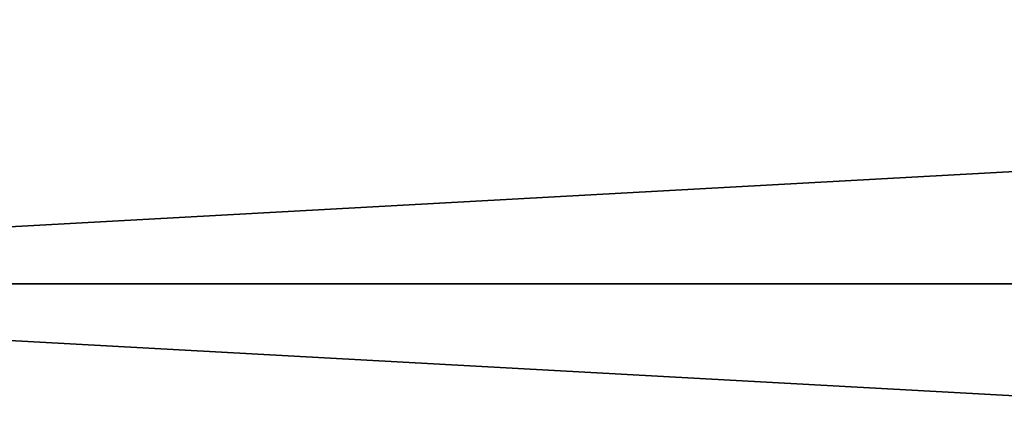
# Model space of a CAD drawing. Extents: x -252 to 252, y -10 to 685.
# Tile 210 of 256: x -5.78 to -1.9, y 103.03 to 104.54. Entities that reach past the tile are written whole.
import ezdxf

# ---------------------------------------------------------------- set-up
doc = ezdxf.new("R2010")
doc.units = 0
doc.header["$LTSCALE"] = 65.369103
doc.layers.add('3911', color=7, linetype='CONTINUOUS')
doc.layers.add('3912', color=7, linetype='CONTINUOUS')

msp = doc.modelspace()

# ---------------------------------------------------------------- linework, layer by layer
at = {"layer": '3911', "color": 7, "linetype": 'CONTINUOUS'}
for points in [[(90.2, 109, -9.5263), (90.2, 103.5, -11), (-9.9, 109, -9.5263), (90.2, 109, -9.5263)], [(90.2, 103.5, -11), (-9.9, 103.5, -11), (-9.9, 109, -9.5263), (90.2, 103.5, -11)], [(90.2, 103.5, 11), (90.2, 109, 9.5263), (-9.9, 103.5, 11), (90.2, 103.5, 11)], [(-9.9, 103.5, 11), (90.2, 109, 9.5263), (-9.9, 109, 9.5263), (-9.9, 103.5, 11)]]:
    msp.add_3dface(points, dxfattribs=at)
at = {"layer": '3912', "color": 7, "linetype": 'CONTINUOUS'}
for points in [[(90.2, 103.5, 11), (-9.9, 103.5, 11), (-9.9, 98, 9.5263), (90.2, 103.5, 11)], [(-9.9, 103.5, -11), (90.2, 103.5, -11), (90.2, 98, -9.5263), (-9.9, 103.5, -11)], [(90.2, 98, 9.5263), (90.2, 103.5, 11), (-9.9, 98, 9.5263), (90.2, 98, 9.5263)], [(-9.9, 103.5, -11), (90.2, 98, -9.5263), (-9.9, 98, -9.5263), (-9.9, 103.5, -11)]]:
    msp.add_3dface(points, dxfattribs=at)

doc.saveas('drawing.dxf')
